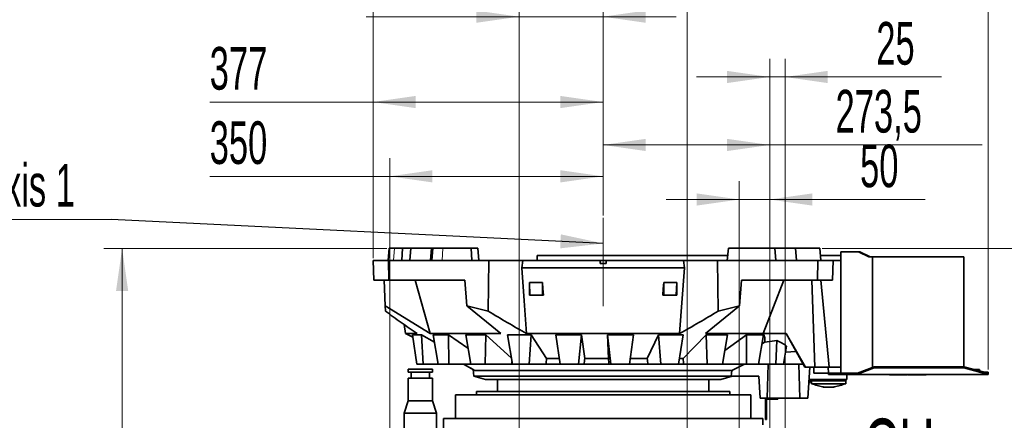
# Model space of a CAD drawing. Header units: millimetres. Extents: x 0 to 11920, y 0 to 8400.
# Tile 33 of 120: x 2151 to 3766, y 5762 to 6419. Entities that reach past the tile are written whole.
import ezdxf

# ---------------------------------------------------------------- set-up
doc = ezdxf.new("R2010")
doc.units = ezdxf.units.MM
doc.header["$LTSCALE"] = 20
doc.linetypes.add('CENTERX2', pattern=[20.32, 12.7, -2.54, 2.54, -2.54])
doc.styles.add('SLDTEXTSTYLE0', font='TXT', dxfattribs={"width": 0.605})
doc.dimstyles.new('SLDDIMSTYLE1', dxfattribs={"dimtxt": 70, "dimasz": 70, "dimexe": 0, "dimexo": 0.0625, "dimgap": -17.5, "dimtad": 1, "dimdec": 1, "dimrnd": 1e-09, "dimzin": 12, "dimdsep": 46, "dimtxsty": 'SLDTEXTSTYLE0', "dimsah": 1, "dimcen": 0.09, "dimadec": 0, "dimazin": 3, "dimtfac": 1, "dimtmove": 0, "dimatfit": 0, "dimfxl": 1, "dimfrac": 2, "dimtolj": 1, "dimarcsym": 0})
doc.dimstyles.new('SLDDIMSTYLE2', dxfattribs={"dimtxt": 70, "dimasz": 70, "dimexe": 0, "dimexo": 0.0625, "dimgap": 17.5, "dimtad": 1, "dimdec": 1, "dimrnd": 1e-09, "dimzin": 12, "dimdsep": 46, "dimtxsty": 'SLDTEXTSTYLE0', "dimsah": 1, "dimcen": 0.09, "dimadec": 0, "dimazin": 3, "dimtfac": 1, "dimtmove": 0, "dimatfit": 0, "dimfxl": 1, "dimfrac": 2, "dimtolj": 1, "dimtzin": 12, "dimarcsym": 0})
doc.dimstyles.new('SLDDIMSTYLE5', dxfattribs={"dimtxt": 0.18, "dimasz": 70, "dimexe": 0, "dimexo": 0.0625, "dimgap": 0, "dimtad": 0, "dimtih": 1, "dimtoh": 1, "dimdec": 0, "dimrnd": 1e-09, "dimzin": 0, "dimdsep": 46, "dimtxsty": 'Standard', "dimsah": 1, "dimcen": 0.09, "dimadec": 0, "dimazin": 0, "dimtfac": 70, "dimtdec": 0, "dimtofl": 0, "dimtmove": 0, "dimatfit": 3, "dimfxl": 1, "dimfrac": 2, "dimtolj": 1, "dimtzin": 0, "dimarcsym": 0})
doc.dimstyles.new('SLDDIMSTYLE7', dxfattribs={"dimtxt": 70, "dimasz": 70, "dimexe": 0, "dimexo": 0.0625, "dimgap": 17.5, "dimtad": 1, "dimdec": 1, "dimrnd": 1e-09, "dimzin": 12, "dimdsep": 46, "dimtxsty": 'SLDTEXTSTYLE0', "dimsah": 1, "dimcen": 0.09, "dimadec": 0, "dimazin": 3, "dimtfac": 1, "dimtofl": 0, "dimtmove": 0, "dimatfit": 3, "dimfxl": 1, "dimfrac": 2, "dimtolj": 1, "dimtzin": 12, "dimarcsym": 0})
doc.dimstyles.new('SLDDIMSTYLE9', dxfattribs={"dimtxt": 70, "dimasz": 70, "dimexe": 0, "dimexo": 0.0625, "dimgap": 17.5, "dimtad": 1, "dimdec": 0, "dimrnd": 1e-09, "dimzin": 12, "dimdsep": 46, "dimtxsty": 'SLDTEXTSTYLE0', "dimsah": 1, "dimcen": 0.09, "dimadec": 0, "dimazin": 3, "dimtfac": 1, "dimtofl": 0, "dimtmove": 0, "dimatfit": 3, "dimfxl": 1, "dimfrac": 2, "dimtolj": 1, "dimtzin": 12, "dimarcsym": 0})

# ---------------------------------------------------------------- blocks, each defined once
blk = doc.blocks.new('_D_22')
at = {"color": 7, "linetype": 'Continuous', "lineweight": 0}
for p, q in [((2758, 5217.6), (2758, 6191.7)), ((3108, 6097.6), (3108, 6191.7)), ((2758, 6161.7), (2462.4, 6161.7)), ((2758, 6161.7), (3108, 6161.7))]:
    blk.add_line(p, q, dxfattribs=at)
at = {"color": 7, "linetype": 'Continuous', "lineweight": 18}
for points in [[(2758, 6161.7), (2828, 6151.7), (2828, 6171.7)], [(3108, 6161.7), (3038, 6171.7), (3038, 6151.7)]]:
    blk.add_solid(points, dxfattribs=at)
at = {"color": 7, "linetype": 'Continuous', "lineweight": 18, "insert": (2462.4, 6252), "char_height": 70, "attachment_point": 1, "style": 'SLDTEXTSTYLE0'}
blk.add_mtext('350', dxfattribs=at)
blk = doc.blocks.new('_D_23')
at = {"color": 7, "linetype": 'Continuous', "lineweight": 0}
for p, q in [((2753.2, 6043.6), (2288.7, 6043.6)), ((2318.7, 5213.6), (2318.7, 6043.6)), ((2754, 5213.6), (2288.7, 5213.6))]:
    blk.add_line(p, q, dxfattribs=at)
at = {"color": 7, "linetype": 'Continuous', "lineweight": 18}
for points in [[(2318.7, 6043.6), (2308.7, 5973.6), (2328.7, 5973.6)], [(2318.7, 5213.6), (2328.7, 5283.6), (2308.7, 5283.6)]]:
    blk.add_solid(points, dxfattribs=at)
at = {"color": 7, "linetype": 'Continuous', "lineweight": 18, "insert": (2228.4, 5548.4), "char_height": 70, "attachment_point": 1, "rotation": 90, "style": 'SLDTEXTSTYLE0'}
blk.add_mtext('830', dxfattribs=at)
blk = doc.blocks.new('_D_31')
at = {"color": 7, "linetype": 'Continuous', "lineweight": 0}
for p, q in [((3467.4, 6043.6), (4537.7, 6043.6)), ((4507.7, 3672.6), (4507.7, 6043.6)), ((2972.5, 3672.6), (4537.7, 3672.6))]:
    blk.add_line(p, q, dxfattribs=at)
at = {"color": 7, "linetype": 'Continuous', "lineweight": 18}
for points in [[(4507.7, 6043.6), (4497.7, 5973.6), (4517.7, 5973.6)], [(4507.7, 3672.6), (4517.7, 3742.6), (4497.7, 3742.6)]]:
    blk.add_solid(points, dxfattribs=at)
at = {"color": 7, "linetype": 'Continuous', "lineweight": 18, "insert": (4417.5, 4751.2), "char_height": 70, "attachment_point": 1, "rotation": 90, "style": 'SLDTEXTSTYLE0'}
blk.add_mtext('2371', dxfattribs=at)
blk = doc.blocks.new('_D_32')
at = {"color": 7, "linetype": 'Continuous', "lineweight": 0}
for p, q in [((4331.4, 5708.2), (4331.4, 5828.2)), ((2910, 5708.2), (4361.4, 5708.2)), ((4331.4, 5213.6), (4331.4, 5708.2)), ((4202.5, 5316.6), (4202.5, 5605.3)), ((4202.5, 5605.3), (4309.9, 5605.3)), ((4309.9, 5605.3), (4309.9, 5316.6)), ((4309.9, 5316.6), (4202.5, 5316.6)), ((2762, 5213.6), (4361.4, 5213.6)), ((4331.4, 5213.6), (4331.4, 5093.6))]:
    blk.add_line(p, q, dxfattribs=at)
at = {"color": 7, "linetype": 'Continuous', "lineweight": 18}
for points in [[(4331.4, 5708.2), (4341.4, 5778.2), (4321.4, 5778.2)], [(4331.4, 5213.6), (4321.4, 5143.6), (4341.4, 5143.6)]]:
    blk.add_solid(points, dxfattribs=at)
at = {"color": 7, "linetype": 'Continuous', "lineweight": 18, "insert": (4219.7, 5340.6), "char_height": 70, "attachment_point": 1, "rotation": 90, "style": 'SLDTEXTSTYLE0'}
blk.add_mtext('494,6', dxfattribs=at)
blk = doc.blocks.new('_D_34')
at = {"color": 7, "linetype": 'Continuous', "lineweight": 0}
for p, q in [((3331.5, 5524.1), (3331.5, 6153.7)), ((3381.5, 5524.1), (3381.5, 6153.7)), ((3331.5, 6123.7), (3211.5, 6123.7)), ((3331.5, 6123.7), (3381.5, 6123.7)), ((3381.5, 6123.7), (3636.7, 6123.7))]:
    blk.add_line(p, q, dxfattribs=at)
at = {"color": 7, "linetype": 'Continuous', "lineweight": 18}
for points in [[(3331.5, 6123.7), (3261.5, 6133.7), (3261.5, 6113.7)], [(3381.5, 6123.7), (3451.5, 6113.7), (3451.5, 6133.7)]]:
    blk.add_solid(points, dxfattribs=at)
at = {"color": 7, "linetype": 'Continuous', "lineweight": 18, "insert": (3529.7, 6213.9), "char_height": 70, "attachment_point": 1, "style": 'SLDTEXTSTYLE0'}
blk.add_mtext('50', dxfattribs=at)
blk = doc.blocks.new('_D_35')
at = {"color": 7, "linetype": 'Continuous', "lineweight": 0}
for p, q in [((3381.5, 5524.1), (3381.5, 6354.7)), ((3406.5, 5464.1), (3406.5, 6354.7)), ((3381.5, 6324.7), (3261.5, 6324.7)), ((3381.5, 6324.7), (3406.5, 6324.7)), ((3406.5, 6324.7), (3663.2, 6324.7))]:
    blk.add_line(p, q, dxfattribs=at)
at = {"color": 7, "linetype": 'Continuous', "lineweight": 18}
for points in [[(3381.5, 6324.7), (3311.5, 6334.7), (3311.5, 6314.7)], [(3406.5, 6324.7), (3476.5, 6314.7), (3476.5, 6334.7)]]:
    blk.add_solid(points, dxfattribs=at)
at = {"color": 7, "linetype": 'Continuous', "lineweight": 18, "insert": (3556.3, 6414.9), "char_height": 70, "attachment_point": 1, "style": 'SLDTEXTSTYLE0'}
blk.add_mtext('25', dxfattribs=at)
blk = doc.blocks.new('_D_37')
at = {"color": 7, "linetype": 'Continuous', "lineweight": 0}
for p, q in [((3108, 6097.6), (3108, 6243.2)), ((3381.5, 5524.1), (3381.5, 6243.2)), ((3108, 6213.2), (3381.5, 6213.2)), ((3381.5, 6213.2), (3730.1, 6213.2))]:
    blk.add_line(p, q, dxfattribs=at)
at = {"color": 7, "linetype": 'Continuous', "lineweight": 18}
for points in [[(3108, 6213.2), (3178, 6203.2), (3178, 6223.2)], [(3381.5, 6213.2), (3311.5, 6223.2), (3311.5, 6203.2)]]:
    blk.add_solid(points, dxfattribs=at)
at = {"color": 7, "linetype": 'Continuous', "lineweight": 18, "insert": (3489.4, 6303.5), "char_height": 70, "attachment_point": 1, "style": 'SLDTEXTSTYLE0'}
blk.add_mtext('273,5', dxfattribs=at)
blk = doc.blocks.new('_D_38')
at = {"color": 7, "linetype": 'Continuous', "lineweight": 0}
for p, q in [((2730.6, 6027.6), (2730.6, 6313.6)), ((3108, 6097.6), (3108, 6313.6)), ((2730.6, 6283.6), (2462.4, 6283.6)), ((3108, 6283.6), (2730.6, 6283.6))]:
    blk.add_line(p, q, dxfattribs=at)
at = {"color": 7, "linetype": 'Continuous', "lineweight": 18}
for points in [[(2730.6, 6283.6), (2800.6, 6273.6), (2800.6, 6293.6)], [(3108, 6283.6), (3038, 6293.6), (3038, 6273.6)]]:
    blk.add_solid(points, dxfattribs=at)
at = {"color": 7, "linetype": 'Continuous', "lineweight": 18, "insert": (2462.4, 6373.9), "char_height": 70, "attachment_point": 1, "style": 'SLDTEXTSTYLE0'}
blk.add_mtext('377', dxfattribs=at)
blk = doc.blocks.new('_D_39')
at = {"color": 7, "linetype": 'Continuous', "lineweight": 0}
for p, q in [((2730.6, 6027.6), (2730.6, 6781.9)), ((3740, 5844.6), (3740, 6781.9)), ((2730.6, 6751.9), (3740, 6751.9))]:
    blk.add_line(p, q, dxfattribs=at)
at = {"color": 7, "linetype": 'Continuous', "lineweight": 18}
for points in [[(2730.6, 6751.9), (2800.6, 6741.9), (2800.6, 6761.9)], [(3740, 6751.9), (3670, 6761.9), (3670, 6741.9)]]:
    blk.add_solid(points, dxfattribs=at)
at = {"color": 7, "linetype": 'Continuous', "lineweight": 18, "insert": (3128.4, 6842.1), "char_height": 70, "attachment_point": 1, "style": 'SLDTEXTSTYLE0'}
blk.add_mtext('1009', dxfattribs=at)
blk = doc.blocks.new('_D_44')
at = {"color": 7, "linetype": 'Continuous', "lineweight": 0}
for p, q in [((2753.9, 6445.1), (2753.9, 6552.6)), ((2753.9, 6552.6), (2962.4, 6552.6)), ((2962.4, 6552.6), (2962.4, 6445.1)), ((2970, 5712.2), (2970, 6453.6)), ((3108, 6097.6), (3108, 6453.6)), ((2962.4, 6445.1), (2753.9, 6445.1)), ((2970, 6423.6), (2719.1, 6423.6)), ((2970, 6423.6), (3108, 6423.6)), ((3108, 6423.6), (3228, 6423.6))]:
    blk.add_line(p, q, dxfattribs=at)
at = {"color": 7, "linetype": 'Continuous', "lineweight": 18}
for points in [[(2970, 6423.6), (2900, 6433.6), (2900, 6413.6)], [(3108, 6423.6), (3178, 6413.6), (3178, 6433.6)]]:
    blk.add_solid(points, dxfattribs=at)
at = {"color": 7, "linetype": 'Continuous', "lineweight": 18, "insert": (2778, 6535.4), "char_height": 70, "attachment_point": 1, "style": 'SLDTEXTSTYLE0'}
blk.add_mtext('138', dxfattribs=at)
blk = doc.blocks.new('_D_45')
at = {"color": 7, "linetype": 'Continuous', "lineweight": 0}
for p, q in [((3072.8, 6585.1), (3072.8, 6692.6)), ((3072.8, 6692.6), (3281.3, 6692.6)), ((3281.3, 6692.6), (3281.3, 6585.1)), ((3108, 6097.6), (3108, 6593.6)), ((3246, 5712.2), (3246, 6593.6)), ((3281.3, 6585.1), (3072.8, 6585.1)), ((3108, 6563.6), (2988, 6563.6)), ((3246, 6563.6), (3108, 6563.6)), ((3246, 6563.6), (3366, 6563.6))]:
    blk.add_line(p, q, dxfattribs=at)
at = {"color": 7, "linetype": 'Continuous', "lineweight": 18}
for points in [[(3108, 6563.6), (3038, 6573.6), (3038, 6553.6)], [(3246, 6563.6), (3316, 6553.6), (3316, 6573.6)]]:
    blk.add_solid(points, dxfattribs=at)
at = {"color": 7, "linetype": 'Continuous', "lineweight": 18, "insert": (3096.8, 6675.4), "char_height": 70, "attachment_point": 1, "style": 'SLDTEXTSTYLE0'}
blk.add_mtext('138', dxfattribs=at)
blk = doc.blocks.new('_D_46')
at = {"color": 7, "linetype": 'Continuous', "lineweight": 0}
for p, q in [((3467.4, 6043.6), (4087, 6043.6)), ((4057, 6043.6), (4057, 5520.1)), ((3385.5, 5520.1), (4087, 5520.1))]:
    blk.add_line(p, q, dxfattribs=at)
at = {"color": 7, "linetype": 'Continuous', "lineweight": 18}
for points in [[(4057, 6043.6), (4047, 5973.6), (4067, 5973.6)], [(4057, 5520.1), (4067, 5590.1), (4047, 5590.1)]]:
    blk.add_solid(points, dxfattribs=at)
at = {"color": 7, "linetype": 'Continuous', "lineweight": 18, "insert": (3966.7, 5661.6), "char_height": 70, "attachment_point": 1, "rotation": 90, "style": 'SLDTEXTSTYLE0'}
blk.add_mtext('523,5', dxfattribs=at)
blk = doc.blocks.new('SW_SYMBOL_MOD_CL')
at = {"color": 0, "linetype": 'Continuous', "lineweight": 0, "char_height": 15515, "attachment_point": 5, "style": 'SLDTEXTSTYLE0'}
for s, insert in [('C', (8000, 12000)), ('L', (12000, 6000))]:
    blk.add_mtext(s, dxfattribs=dict(at, insert=insert))
blk = doc.blocks.new('SW_NOTE_0_8')
at = {"color": 0, "linetype": 'Continuous', "lineweight": 0}
for p, q in [((-333.3, 0), (0, 0)), ((0, 0), (-333.3, 0)), ((-333.3, 0), (0, 0)), ((0, 0), (-333.3, 0)), ((-333.3, 0), (0, 0)), ((0, 0), (-333.3, 0))]:
    blk.add_line(p, q, dxfattribs=at)
at = {"color": 0, "linetype": 'Continuous', "lineweight": 0, "xscale": 0.0045117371, "yscale": 0.0045117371, "zscale": 0.0045117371}
blk.add_blockref('SW_SYMBOL_MOD_CL', (-331.1, 11), dxfattribs=at)
at = {"color": 0, "linetype": 'Continuous', "lineweight": 0, "insert": (-214.1, 91.1), "char_height": 70, "attachment_point": 1, "style": 'SLDTEXTSTYLE0'}
blk.add_mtext('Axis 1', dxfattribs=at)

msp = doc.modelspace()

# ---------------------------------------------------------------- linework, layer by layer
at = {"color": 7, "linetype": 'CENTERX2', "lineweight": 18}
msp.add_line((3108.047743, 5948.635074), (3108.047743, 6093.635074), dxfattribs=at)
at = {"color": 7, "linetype": 'Continuous', "lineweight": 35}
for p, q in [((2757.155149, 6043.635074), (2755.405376, 6023.635074)), ((2765.431415, 6043.635074), (2757.155149, 6043.635074)), ((2778.697003, 6043.635074), (2765.431415, 6043.635074)), ((2777.676364, 6023.635074), (2778.697003, 6043.635074)), ((2778.697003, 6043.635074), (2792.640018, 6043.635074)), ((2790.984175, 6023.635074), (2792.640018, 6043.635074)), ((2792.640018, 6043.635074), (2826.592399, 6043.635074)), ((2826.543171, 6043.635074), (2824.793398, 6023.635074)), ((2826.543171, 6043.635074), (2828.49079, 6043.635074)), ((2828.49079, 6043.635074), (2826.98971, 6023.635074)), ((2844.916498, 6043.635074), (2828.49079, 6043.635074)), ((2891.413229, 6043.635074), (2844.916498, 6043.635074)), ((2892.5253, 6023.635074), (2891.413229, 6043.635074)), ((2891.413229, 6043.635074), (2902.543171, 6043.635074)), ((2904.292944, 6023.635074), (2902.543171, 6043.635074)), ((3313.552314, 6043.635074), (3311.802541, 6023.635074)), ((3313.552314, 6043.635074), (3389.552314, 6043.635074)), ((3389.503087, 6043.635074), (3423.455467, 6043.635074)), ((3391.302088, 6023.635074), (3389.552314, 6043.635074)), ((3423.455467, 6043.635074), (3425.11131, 6023.635074)), ((3423.455467, 6043.635074), (3463.389079, 6043.635074)), ((3465.138852, 6023.635074), (3463.389079, 6043.635074)), ((3000.046422, 6023.635074), (3000.046422, 6031.735074)), ((3000.046422, 6031.735074), (3312.511199, 6031.735074)), ((3464.430194, 6031.735074), (3498.047743, 6031.735074)), ((3498.047743, 5838.635074), (3498.047743, 6037.635074)), ((3499.805102, 6037.635074), (3498.047743, 6037.635074)), ((3527.210694, 6037.635074), (3499.805102, 6037.635074)), ((3544.181256, 6029.635074), (3527.210694, 6037.635074)), ((3527.210694, 6037.635074), (3529.332014, 6037.635074)), ((3546.302577, 6029.635074), (3529.332014, 6037.635074)), ((3544.181256, 6029.635074), (3550.181256, 6029.635074)), ((3550.181256, 5848.262274), (3550.181256, 6029.635074)), ((3550.181256, 6029.635074), (3700.046422, 6029.635074)), ((3700.046422, 5849.20053), (3700.046422, 6029.635074)), ((2731.746158, 5991.635074), (2730.628694, 6023.635074)), ((2730.628694, 6023.635074), (2755.874167, 6023.635074)), ((2755.874167, 6023.635074), (2756.337036, 5991.635074)), ((2755.874167, 6023.635074), (2920.194081, 6023.635074)), ((2920.194081, 6023.635074), (2919.18107, 5940.566508)), ((2976.026918, 6023.635074), (2920.194081, 6023.635074)), ((2974.649174, 6011.635074), (2976.026918, 6023.635074)), ((3241.446311, 6011.635074), (2974.649174, 6011.635074)), ((3103.047743, 6023.635074), (2976.026918, 6023.635074)), ((3103.047743, 6018.635074), (3103.047743, 6023.635074)), ((3103.047743, 6023.635074), (3113.047743, 6023.635074)), ((3113.047743, 6018.635074), (3103.047743, 6018.635074)), ((3113.047743, 6018.635074), (3113.047743, 6023.635074)), ((3240.068567, 6023.635074), (3113.047743, 6023.635074)), ((3233.569036, 5903.635074), (3241.446311, 6011.635074)), ((3241.446311, 6011.635074), (3240.068567, 6023.635074)), ((3240.068567, 6023.635074), (3295.901404, 6023.635074)), ((3295.901404, 6023.635074), (3296.914415, 5940.566508)), ((3295.901404, 6023.635074), (3460.221319, 6023.635074)), ((3459.75845, 5991.635074), (3460.221319, 6023.635074)), ((3460.221319, 6023.635074), (3485.466792, 6023.635074)), ((3485.466792, 6023.635074), (3484.349327, 5991.635074)), ((3498.047743, 6023.635074), (3485.466792, 6023.635074)), ((2756.337036, 5991.635074), (2731.746158, 5991.635074)), ((2750.417982, 5949.434679), (2748.944312, 5991.635074)), ((2881.264765, 5991.635074), (2756.337036, 5991.635074)), ((2799.613171, 5991.635074), (2823.961237, 5903.635074)), ((2884.170845, 5949.417666), (2881.264765, 5991.635074)), ((2987.150826, 5987.588606), (3008.429234, 5987.588606)), ((2987.150826, 5987.588606), (2987.94597, 5966.635074)), ((3008.429234, 5987.588606), (3008.336015, 5966.635074)), ((3207.666251, 5987.588606), (3228.944659, 5987.588606)), ((3207.666251, 5987.588606), (3207.759471, 5966.635074)), ((3228.944659, 5987.588606), (3228.149515, 5966.635074)), ((3331.924641, 5949.417666), (3334.83072, 5991.635074)), ((3459.75845, 5991.635074), (3334.83072, 5991.635074)), ((3370.488752, 5903.635074), (3404.545654, 5991.635074)), ((3455.540887, 5848.635074), (3450.358712, 5991.635074)), ((3484.349327, 5991.635074), (3459.75845, 5991.635074)), ((3479.084459, 5848.635074), (3465.135991, 5991.635074)), ((2987.94597, 5966.635074), (2986.995563, 5966.635074)), ((3008.336015, 5966.635074), (2987.94597, 5966.635074)), ((3010.276037, 5966.635074), (3008.336015, 5966.635074)), ((3207.759471, 5966.635074), (3205.819449, 5966.635074)), ((3228.149515, 5966.635074), (3207.759471, 5966.635074)), ((3229.099922, 5966.635074), (3228.149515, 5966.635074)), ((2750.72763, 5940.567532), (2750.417982, 5949.434679)), ((2750.417982, 5949.434679), (2823.961237, 5903.635074)), ((2884.170845, 5949.417666), (2919.18107, 5940.566508)), ((2939.971355, 5903.635074), (2884.170845, 5949.417666)), ((3331.924641, 5949.417666), (3276.12413, 5903.635074)), ((3296.914415, 5940.566508), (3331.924641, 5949.417666)), ((3700.146422, 5948.699176), (3700.046422, 5948.699176)), ((3700.146422, 5948.635074), (3700.046422, 5948.635074)), ((3700.146422, 5947.202782), (3700.046422, 5947.202782)), ((3700.146422, 5946.006869), (3700.046422, 5946.006869)), ((3700.146422, 5944.931147), (3700.046422, 5944.931147)), ((3700.146422, 5943.635074), (3700.046422, 5943.635074)), ((3700.146422, 5943.570971), (3700.046422, 5943.570971)), ((2781.685616, 5918.416913), (2783.778392, 5903.635074)), ((2783.778392, 5903.635074), (2795.728857, 5897.617982)), ((2802.735004, 5903.635074), (2783.778392, 5903.635074)), ((2809.848798, 5901.443447), (2795.145029, 5901.443447)), ((2795.145029, 5901.443447), (2802.441361, 5853.635074)), ((2809.848798, 5901.443447), (2831.375848, 5889.49041)), ((2809.848798, 5901.443447), (2812.943432, 5853.635074)), ((2939.971355, 5903.635074), (2823.961237, 5903.635074)), ((2829.362639, 5901.443447), (2854.021232, 5901.443447)), ((2829.362639, 5901.443447), (2837.41484, 5853.635074)), ((2854.021232, 5901.443447), (2886.261575, 5880.087703)), ((2854.021232, 5901.443447), (2855.027079, 5853.635074)), ((2882.572179, 5901.443447), (2915.505153, 5901.443447)), ((2882.572179, 5901.443447), (2890.831504, 5853.635074)), ((2915.505153, 5901.443447), (2914.353667, 5853.635074)), ((2915.505153, 5901.443447), (2957.348709, 5863.932718)), ((2951.147506, 5901.443447), (2990.110533, 5901.443447)), ((2951.147506, 5901.443447), (2959.051096, 5853.635074)), ((3233.569036, 5903.635074), (2982.52645, 5903.635074)), ((2990.110533, 5901.443447), (2986.880185, 5853.635074)), ((2990.110533, 5901.443447), (3015.162225, 5862.62274)), ((3030.415324, 5901.443447), (3072.753139, 5901.443447)), ((3030.415324, 5901.443447), (3037.424564, 5853.635074)), ((3072.753139, 5901.443447), (3067.664073, 5853.635074)), ((3072.753139, 5901.443447), (3077.844443, 5862.62274)), ((3114.973664, 5901.443447), (3157.801014, 5901.443447)), ((3116.681693, 5862.62274), (3114.973664, 5901.443447)), ((3114.973664, 5901.443447), (3120.610884, 5853.635074)), ((3157.801014, 5901.443447), (3151.20004, 5853.635074)), ((3180.53774, 5862.62274), (3199.060013, 5901.443447)), ((3239.458286, 5901.443447), (3199.060013, 5901.443447)), ((3199.060013, 5901.443447), (3202.941047, 5853.635074)), ((3239.458286, 5901.443447), (3231.795251, 5853.635074)), ((3239.453714, 5862.62274), (3276.944027, 5901.443447)), ((3370.488752, 5903.635074), (3276.12413, 5903.635074)), ((3276.944027, 5901.443447), (3312.160147, 5901.443447)), ((3276.944027, 5901.443447), (3278.804388, 5853.635074)), ((3312.160147, 5901.443447), (3303.957272, 5853.635074)), ((3307.767167, 5875.840077), (3343.318038, 5901.443447)), ((3343.318038, 5901.443447), (3343.030946, 5853.635074)), ((3343.318038, 5901.443447), (3370.952084, 5901.443447)), ((3370.952084, 5901.443447), (3362.768384, 5853.635074)), ((3370.488752, 5903.635074), (3408.577288, 5903.635074)), ((3440.298418, 5848.635074), (3408.577288, 5903.635074)), ((3408.577288, 5903.635074), (3424.632679, 5874.395013)), ((3368.436698, 5886.748807), (3373.536593, 5889.719285)), ((3393.208637, 5892.392286), (3373.536593, 5889.719285)), ((3393.208637, 5892.392286), (3391.243787, 5853.635074)), ((3408.96096, 5883.355738), (3404.220704, 5853.635074)), ((3424.632679, 5874.395013), (3407.390182, 5873.507206)), ((3436.547743, 5853.635074), (3424.632679, 5874.395013)), ((3700.146422, 5868.635074), (3700.046422, 5868.635074)), ((3700.146422, 5866.583792), (3700.046422, 5866.583792)), ((3700.146422, 5866.583792), (3700.146422, 5868.635074)), ((2802.441361, 5853.635074), (2812.943432, 5853.635074)), ((2812.943432, 5853.635074), (2837.41484, 5853.635074)), ((2837.41484, 5853.635074), (2855.027079, 5853.635074)), ((2855.027079, 5853.635074), (2890.831504, 5853.635074)), ((2878.736095, 5853.624696), (2878.715471, 5853.635074)), ((2878.736097, 5853.624695), (2897.490364, 5843.013186)), ((2894.702577, 5844.590567), (2878.736097, 5853.624695)), ((2890.831504, 5853.635074), (2914.353667, 5853.635074)), ((2914.353667, 5853.635074), (2958.215198, 5853.635074)), ((2959.047597, 5853.635074), (2958.215198, 5853.635074)), ((2959.051096, 5853.635074), (2986.880185, 5853.635074)), ((2986.880185, 5853.635074), (3014.318271, 5853.635074)), ((3037.424564, 5853.635074), (3014.318271, 5853.635074)), ((3036.089345, 5862.62274), (3015.162225, 5862.62274)), ((3037.424564, 5853.635074), (3067.664073, 5853.635074)), ((3067.664073, 5853.635074), (3076.808852, 5853.635074)), ((3117.765992, 5853.635074), (3076.808852, 5853.635074)), ((3116.681693, 5862.62274), (3077.844443, 5862.62274)), ((3117.765992, 5853.635074), (3120.610884, 5853.635074)), ((3120.610884, 5853.635074), (3151.20004, 5853.635074)), ((3181.452699, 5853.635074), (3151.228273, 5853.635074)), ((3180.53774, 5862.62274), (3152.472438, 5862.62274)), ((3181.452699, 5853.635074), (3202.941047, 5853.635074)), ((3202.941047, 5853.635074), (3231.795251, 5853.635074)), ((3240.136979, 5853.635074), (3231.882821, 5853.635074)), ((3239.453714, 5862.62274), (3233.318724, 5862.62274)), ((3240.136979, 5853.635074), (3278.804388, 5853.635074)), ((3278.804388, 5853.635074), (3303.957272, 5853.635074)), ((3303.957272, 5853.635074), (3343.030946, 5853.635074)), ((3340.06352, 5853.635074), (3319.150255, 5843.01319)), ((3343.030946, 5853.635074), (3362.768384, 5853.635074)), ((3362.768384, 5853.635074), (3391.243787, 5853.635074)), ((3378.987105, 5853.635074), (3377.371981, 5797.635074)), ((3391.243787, 5853.635074), (3404.220704, 5853.635074)), ((3436.547743, 5853.635074), (3404.220704, 5853.635074)), ((3428.991949, 5853.635074), (3430.985523, 5797.635074)), ((3439.220335, 5848.635074), (3436.33536, 5853.635074)), ((3552.63087, 5849.20053), (3525.535648, 5838.822458)), ((3552.63087, 5847.387915), (3552.63087, 5849.20053)), ((3700.046422, 5849.20053), (3552.63087, 5849.20053)), ((3700.146422, 5865.072373), (3700.046422, 5865.072373)), ((3700.146422, 5863.682149), (3700.046422, 5863.682149)), ((3700.146422, 5863.635074), (3700.046422, 5863.635074)), ((3700.046422, 5847.387915), (3700.046422, 5849.20053)), ((3740.046422, 5838.635074), (3700.046422, 5849.20053)), ((2788.047743, 5845.435074), (2788.047743, 5840.435074)), ((2828.047743, 5845.435074), (2788.047743, 5845.435074)), ((2808.047743, 5840.435074), (2788.047743, 5840.435074)), ((2793.047743, 5840.435074), (2793.047743, 5830.435074)), ((2828.047743, 5840.435074), (2808.047743, 5840.435074)), ((2823.047743, 5830.435074), (2823.047743, 5840.435074)), ((2828.047743, 5840.435074), (2828.047743, 5845.435074)), ((2894.702577, 5844.590567), (2896.047743, 5833.635074)), ((2896.047743, 5833.635074), (2914.81782, 5828.635074)), ((3318.082902, 5833.635074), (2896.047743, 5833.635074)), ((3319.150255, 5843.01319), (2897.490356, 5843.01319)), ((3301.277666, 5828.635074), (3320.047743, 5833.635074)), ((3363.522997, 5833.635074), (3318.082902, 5833.635074)), ((3363.522997, 5833.635074), (3365.644784, 5797.635074)), ((3440.298418, 5848.635074), (3439.220335, 5848.635074)), ((3455.540887, 5848.635074), (3440.298418, 5848.635074)), ((3447.419621, 5848.635074), (3443.985523, 5797.635074)), ((3454.047743, 5838.635074), (3453.523665, 5848.635074)), ((3454.047743, 5838.635074), (3478.046422, 5838.635074)), ((3479.084459, 5848.635074), (3455.540887, 5848.635074)), ((3478.047743, 5838.635074), (3477.523665, 5848.635074)), ((3478.046422, 5836.635074), (3478.046422, 5838.635074)), ((3488.046422, 5838.635074), (3478.046422, 5838.635074)), ((3488.046422, 5836.635074), (3478.046422, 5836.635074)), ((3498.047743, 5848.635074), (3479.084459, 5848.635074)), ((3488.046422, 5836.635074), (3488.046422, 5838.635074)), ((3525.046422, 5838.635074), (3488.046422, 5838.635074)), ((3525.046422, 5836.635074), (3488.046422, 5836.635074)), ((3508.047743, 5828.635074), (3508.047743, 5836.635074)), ((3525.535648, 5838.822458), (3525.046422, 5838.635074)), ((3525.046422, 5836.635074), (3525.046422, 5838.635074)), ((3525.046422, 5836.635074), (3525.291035, 5836.635074)), ((3740.046422, 5836.635074), (3525.291035, 5836.635074)), ((3552.63087, 5847.387915), (3525.535648, 5837.009843)), ((3525.535648, 5838.822458), (3525.535648, 5837.009843)), ((3700.046422, 5847.387915), (3552.63087, 5847.387915)), ((3578.212743, 5836.135074), (3578.212743, 5836.635074)), ((3601.833311, 5836.135074), (3578.212743, 5836.135074)), ((3601.833311, 5836.135074), (3601.833311, 5836.635074)), ((3607.305243, 5836.135074), (3601.833311, 5836.135074)), ((3607.305243, 5836.135074), (3607.305243, 5836.635074)), ((3608.790243, 5836.135074), (3608.790243, 5836.635074)), ((3638.174399, 5836.135074), (3608.790243, 5836.135074)), ((3638.174399, 5836.135074), (3638.174399, 5836.635074)), ((3740.046422, 5836.822458), (3700.046422, 5847.387915)), ((3717.028013, 5844.715074), (3725.571422, 5844.715074)), ((3725.571422, 5842.458448), (3725.571422, 5844.715074)), ((3740.046422, 5840.635074), (3732.474577, 5840.635074)), ((3740.046422, 5838.635074), (3740.046422, 5840.635074)), ((3740.046422, 5836.822458), (3740.046422, 5838.635074)), ((3740.046422, 5836.635074), (3740.046422, 5836.822458)), ((2788.047743, 5830.435074), (2788.047743, 5793.435074)), ((2808.047743, 5830.435074), (2788.047743, 5830.435074)), ((2828.047743, 5830.435074), (2808.047743, 5830.435074)), ((2828.047743, 5793.435074), (2828.047743, 5830.435074)), ((2914.81782, 5828.635074), (3301.277666, 5828.635074)), ((2934.547743, 5828.635074), (2934.547743, 5808.735074)), ((3281.547743, 5808.735074), (3281.547743, 5828.635074)), ((3448.047743, 5823.635074), (3445.736239, 5823.635074)), ((3508.047743, 5828.635074), (3448.047743, 5828.635074)), ((3448.047743, 5828.635074), (3448.047743, 5823.635074)), ((3450.047743, 5828.635074), (3450.047743, 5826.635074)), ((3450.047743, 5826.635074), (3506.047743, 5826.635074)), ((3450.181717, 5826.635074), (3450.047743, 5826.135074)), ((3506.047743, 5826.135074), (3450.047743, 5826.135074)), ((3450.047743, 5826.135074), (3450.047743, 5821.135074)), ((3506.047743, 5821.135074), (3450.047743, 5821.135074)), ((3505.913768, 5826.635074), (3506.047743, 5826.135074)), ((3506.047743, 5828.635074), (3506.047743, 5826.635074)), ((3506.047743, 5826.135074), (3506.047743, 5821.135074)), ((2865.547743, 5803.235074), (2865.547743, 5764.235074)), ((3350.547743, 5803.235074), (2865.547743, 5803.235074)), ((2900.047743, 5808.735074), (2900.047743, 5803.235074)), ((3316.047743, 5808.735074), (2900.047743, 5808.735074)), ((3316.047743, 5803.235074), (3316.047743, 5808.735074)), ((3350.547743, 5764.235074), (3350.547743, 5803.235074)), ((3468.800379, 5816.135074), (3470.147472, 5816.135074)), ((3475.871447, 5816.135074), (3470.147472, 5816.135074)), ((3480.224039, 5816.135074), (3475.871447, 5816.135074)), ((3480.224039, 5816.135074), (3485.948013, 5816.135074)), ((3487.295107, 5816.135074), (3485.948013, 5816.135074)), ((2788.047743, 5793.435074), (2781.547743, 5773.435074)), ((2788.047743, 5793.435074), (2828.047743, 5793.435074)), ((2834.547743, 5773.435074), (2828.047743, 5793.435074)), ((3365.644784, 5797.635074), (3377.371981, 5797.635074)), ((3374.547743, 5797.635074), (3374.547743, 5765.135074)), ((3376.047743, 5796.135074), (3376.047743, 5765.135074)), ((3390.547743, 5796.135074), (3376.047743, 5796.135074)), ((3377.371981, 5797.635074), (3430.985523, 5797.635074)), ((3390.547743, 5796.135074), (3390.547743, 5797.635074)), ((3394.547743, 5796.135074), (3390.547743, 5796.135074)), ((3394.547743, 5797.635074), (3394.547743, 5796.135074)), ((3430.985523, 5797.635074), (3443.985523, 5797.635074)), ((2781.547743, 5773.435074), (2781.547743, 5678.235074)), ((2781.547743, 5773.435074), (2834.547743, 5773.435074)), ((2834.547743, 5678.235074), (2834.547743, 5773.435074)), ((2846.047743, 5764.235074), (2846.047743, 5678.235074)), ((2846.047743, 5764.235074), (3370.047743, 5764.235074)), ((3370.047743, 5753.884133), (3370.047743, 5764.235074)), ((3374.547743, 5765.135074), (3376.047743, 5765.135074)), ((3374.547743, 5762.635074), (3374.547743, 5765.135074)), ((3376.047743, 5762.635074), (3374.547743, 5762.635074)), ((3376.047743, 5765.135074), (3376.047743, 5762.635074))]:
    msp.add_line(p, q, dxfattribs=at)
at = {"color": 8, "linetype": 'Continuous', "lineweight": 18}
for p, q in [((2765.431415, 6043.635074), (2764.043681, 6023.635074)), ((2844.916498, 6043.635074), (2843.850711, 6023.635074)), ((2891.413229, 6043.635074), (2892.38141, 6023.635074))]:
    msp.add_line(p, q, dxfattribs=at)
at = {"color": 7, "linetype": 'Continuous', "lineweight": 35, "flags": 128}
for points in [[(2974.649174, 6011.635074), (2978.58942, 5957.571736), (2982.52645, 5903.635074)], [(2986.995563, 5966.635074), (2987.073507, 5977.111753), (2987.150826, 5987.588606)], [(3008.429234, 5987.588606), (3009.352004, 5977.111753), (3010.276037, 5966.635074)], [(3205.819449, 5966.635074), (3206.743482, 5977.111753), (3207.666251, 5987.588606)], [(3228.944659, 5987.588606), (3229.021978, 5977.111753), (3229.099922, 5966.635074)], [(3319.150255, 5843.01319), (3318.603003, 5838.203393), (3318.082902, 5833.635074)]]:
    msp.add_lwpolyline(points, dxfattribs=at)
at = {"color": 7, "linetype": 'Continuous', "lineweight": 35}
for centre, major_axis, ratio, start_param, end_param in [((3108.047743, 5891.884761), (265.595367, 0), 0.2879135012, 6.2548629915, 6.4374586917), ((3108.047743, 5856.089617), (320.151252, 0), 0.2494449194, 0.3484310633, 0.4718986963), ((3210.884638, 6905.81748), (242.01107, 2465.072881), 0.066571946, 2.0166951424, 2.0183133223), ((3227.619945, 6905.81748), (280.628617, 2465.09801), 0.0415074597, 2.0124750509, 2.0165028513), ((3236.206603, 6905.81748), (300.317103, 2465.122042), 0.0138080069, 2.0094320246, 2.0134598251), ((2978.95559, 6905.81748), (-302.451621, 2465.125188), 0.0042946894, 4.2708807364, 4.2749085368), ((2984.66704, 6905.81748), (-289.372202, 2465.107612), 0.0324803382, 4.2675949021, 4.2716227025), ((2998.786682, 6905.81748), (-256.871735, 2465.079545), 0.0586172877, 4.2652995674, 4.2693273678)]:
    msp.add_ellipse(centre, major_axis=major_axis, ratio=ratio, start_param=start_param, end_param=end_param, dxfattribs=at)
for points, knots in [([(3700.146422, 5947.202782), (3700.146422, 5947.367734), (3700.146422, 5947.697668), (3700.146422, 5948.143485), (3700.146422, 5948.597964), (3700.146422, 5948.619768), (3700.146422, 5948.635074)], [0, 0, 0, 0, 0.18714265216, 0.37431865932, 0.56078621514, 1, 1, 1, 1]), ([(3700.146422, 5946.006869), (3700.146422, 5946.059634), (3700.146422, 5946.165024), (3700.146422, 5946.478794), (3700.146422, 5946.839936), (3700.146422, 5947.081787), (3700.146422, 5947.202782)], [0, 0, 0, 0, 0.2802111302, 0.5596695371, 0.7797087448, 1, 1, 1, 1]), ([(3700.146422, 5944.931147), (3700.146422, 5945.060232), (3700.146422, 5945.31846), (3700.146422, 5945.730994), (3700.146422, 5945.902315), (3700.146422, 5946.006869)], [0, 0, 0, 0, 0.2803359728, 0.5608002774, 1, 1, 1, 1]), ([(2802.735004, 5903.635074), (2794.045363, 5909.703122), (2776.665377, 5921.83971), (2759.373779, 5934.324756), (2750.72763, 5940.567532)], [0, 0, 0, 0, 0.4999797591, 1, 1, 1, 1]), ([(2919.18107, 5940.566508), (2929.705426, 5934.323801), (2950.754834, 5921.837973), (2971.935677, 5909.702841), (2982.52645, 5903.635074)], [0, 0, 0, 0, 0.499983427, 1, 1, 1, 1]), ([(3233.569036, 5903.635074), (3244.159025, 5909.702388), (3265.33987, 5921.837515), (3286.389279, 5934.32334), (3296.914415, 5940.566508)], [0, 0, 0, 0, 0.4999795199, 1, 1, 1, 1]), ([(3700.146422, 5943.635074), (3700.146422, 5943.642349), (3700.146422, 5943.656842), (3700.146422, 5943.931969), (3700.146422, 5944.411504), (3700.146422, 5944.757985), (3700.146422, 5944.931147)], [0, 0, 0, 0, 0.2811160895, 0.5600262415, 0.7801115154, 1, 1, 1, 1]), ([(3700.146422, 5865.072373), (3700.146422, 5865.322541), (3700.146422, 5865.821277), (3700.146422, 5866.542991), (3700.146422, 5866.568299), (3700.146422, 5866.583792)], [0, 0, 0, 0, 0.2807511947, 0.5597084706, 1, 1, 1, 1]), ([(3700.146422, 5863.682149), (3700.146422, 5863.726368), (3700.146422, 5863.814631), (3700.146422, 5864.199176), (3700.146422, 5864.637285), (3700.146422, 5864.927318), (3700.146422, 5865.072373)], [0, 0, 0, 0, 0.2800129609, 0.5589104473, 0.7793955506, 1, 1, 1, 1]), ([(3525.535648, 5837.009843), (3525.493974, 5836.947131), (3525.411064, 5836.822368), (3525.330904, 5836.697285), (3525.291035, 5836.635074)], [0, 0, 0, 0, 0.5026451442, 1, 1, 1, 1]), ([(3450.047743, 5821.135074), (3453.104291, 5820.359469), (3459.217418, 5818.808252), (3465.909675, 5817.074082), (3469.562606, 5816.264668), (3470.147472, 5816.135074)], [0, 0, 0, 0, 0.45648721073, 0.91297887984, 1, 1, 1, 1]), ([(3506.047743, 5821.135074), (3502.991194, 5820.359469), (3496.878067, 5818.808252), (3490.18581, 5817.074082), (3486.532879, 5816.264668), (3485.948013, 5816.135074)], [0, 0, 0, 0, 0.4564872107, 0.9129788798, 1, 1, 1, 1])]:
    msp.add_open_spline(points, degree=3, knots=knots, dxfattribs=at)

# ---------------------------------------------------------------- block references
at = {"color": 7, "linetype": 'Continuous', "lineweight": 0}
msp.add_blockref('SW_NOTE_0_8', (2301.111111, 6091.111111), dxfattribs=at)

# ---------------------------------------------------------------- texts
at = {"color": 7, "linetype": 'Continuous', "lineweight": 18, "insert": (3535.272565, 5764.145998), "char_height": 100, "attachment_point": 1, "style": 'SLDTEXTSTYLE0'}
msp.add_mtext('CU', dxfattribs=at)

# ---------------------------------------------------------------- dimensions: what is measured, and where the dimension line sits
at = {"color": 7, "linetype": 'Continuous', "lineweight": 18}
for base, p1, p2, dimstyle, picture, middle in [((3740.046422, 6751.867118), (2730.628694, 6023.635074), (3740.046422, 5840.635074), 'SLDDIMSTYLE9', '_D_39', (3235.337558, 6751.867118)), ((3108.047743, 6563.635074), (3246.047743, 5708.235074), (3108.047743, 6093.635074), 'SLDDIMSTYLE1', '_D_45', (3177.047743, 6563.635074)), ((3406.547743, 6324.673795), (3381.547743, 5520.125074), (3406.547743, 5460.125074), 'SLDDIMSTYLE2', '_D_35', (3609.7454, 6324.673795)), ((2730.628694, 6283.635074), (3108.047743, 6093.635074), (2730.628694, 6023.635074), 'SLDDIMSTYLE9', '_D_38', (2542.609138, 6283.635074)), ((3381.547743, 6213.226734), (3108.047743, 6093.635074), (3381.547743, 5520.125074), 'SLDDIMSTYLE7', '_D_37', (3609.7454, 6213.226734)), ((3108.047743, 6161.723716), (2758.047743, 5213.635074), (3108.047743, 6093.635074), 'SLDDIMSTYLE7', '_D_22', (2542.609138, 6161.723716)), ((3381.547743, 6123.685306), (3331.547743, 5520.125074), (3381.547743, 5520.125074), 'SLDDIMSTYLE2', '_D_34', (3583.194147, 6123.685306))]:
    dim = msp.add_linear_dim(base=base, p1=p1, p2=p2, dimstyle=dimstyle, dxfattribs=at)
    dim.commit()
    dim.dimension.update_dxf_attribs({"geometry": picture, "text_midpoint": middle, "dimtype": 160})
dim = msp.add_linear_dim(base=(3108.047743, 6423.635074), p1=(2970.047743, 5708.235074), p2=(3108.047743, 6093.635074), text=' <>', dimstyle='SLDDIMSTYLE1', dxfattribs=at)
dim.commit()
dim.dimension.update_dxf_attribs({"geometry": '_D_44', "text_midpoint": (2844.794101, 6423.635074), "dimtype": 160})
for base, p1, p2, dimstyle, picture, middle in [((2318.660787, 6043.635074), (2758.047743, 5213.635074), (2757.155149, 6043.635074), 'SLDDIMSTYLE7', '_D_23', (2318.660787, 5628.635074)), ((4507.732136, 6043.635074), (2968.471762, 3672.635074), (3463.389079, 6043.635074), 'SLDDIMSTYLE7', '_D_31', (4507.732136, 4858.135074)), ((4056.983241, 5520.125074), (3463.389079, 6043.635074), (3381.547743, 5520.125074), 'SLDDIMSTYLE2', '_D_46', (4056.983241, 5781.880074)), ((4331.410524, 5708.235074), (2758.047743, 5213.635074), (2906.047743, 5708.235074), 'SLDDIMSTYLE1', '_D_32', (4331.410524, 5460.935074))]:
    dim = msp.add_linear_dim(base=base, p1=p1, p2=p2, angle=90, dimstyle=dimstyle, dxfattribs=at)
    dim.commit()
    dim.dimension.update_dxf_attribs({"geometry": picture, "text_midpoint": middle, "dimtype": 160})

# ---------------------------------------------------------------- leaders
at = {"color": 7, "linetype": 'Continuous', "lineweight": 0}
msp.add_leader([(3108.047743, 6051.634489), (2301.111111, 6091.111111)], dimstyle='SLDDIMSTYLE5', dxfattribs=at)

doc.saveas('drawing.dxf')
